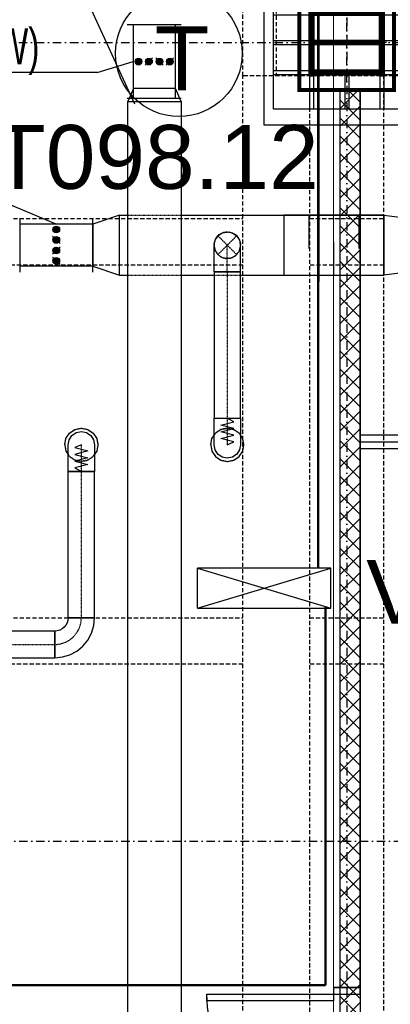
# Model space of a CAD drawing. Header units: centimetres. Extents: x -10729 to 144862, y -4437 to 43656.
# Tile 120 of 148: x 12014 to 12293, y 7877 to 8617. Entities that reach past the tile are written whole.
import ezdxf

# ---------------------------------------------------------------- set-up
doc = ezdxf.new("R2010")
doc.units = ezdxf.units.CM
doc.header["$LTSCALE"] = 0.1
for name, pattern in [('CADVENT_CENTERLINE', [9.9, 7.4, -1, 0.5, -1]), ('CADVENT_HIDDEN', [0.8, 0.25, -0.55]), ('Kondygnacja  -0_5$0$HIDDEN', [9.525, 6.35, -3.175]), ('Kondygnacja  -0_5$0$HIDDEN2', [4.7625, 3.175, -1.5875]), ('Osie rzutów$0$DASHDOT2', [12.7, 6.35, -3.175, 0, -3.175])]:
    doc.linetypes.add(name, pattern=pattern)
for name, color, linetype, lineweight in [('AU Odnośnik', 131, 'Continuous', 25), ('AU Osprzęt Siemens', 5, 'Continuous', 30), ('AU Sieć LON', 1, 'Continuous', 50), ('Kondygnacja  -0_5$0$ARCH_WIDOK', 8, 'Continuous', 13)]:
    doc.layers.add(name, color=color, linetype=linetype, lineweight=lineweight)
for name, color, linetype in [('AU Szafki Klimakonwektorów', 183, 'Continuous'), ('bgde-nawiewCEN', 7, 'Continuous'), ('bgde-nawiewDETAILS', 1, 'Continuous'), ('bgde-nawiewEXP', 1, 'Continuous'), ('bgde-nawiewHIDDEN', 1, 'Continuous'), ('bgde-wywiewEXP', 5, 'Continuous'), ('bgde_redukcja', 3, 'Continuous'), ('bgde_tlumik', 6, 'Continuous'), ('bgde_VAV', 4, 'Continuous'), ('Kondygnacja  -0_5$0$ARCH_GK', 8, 'Continuous'), ('Kondygnacja  -0_5$0$ARCH_KONSTR_POWYŻEJ RZUTU', 8, 'Kondygnacja  -0_5$0$HIDDEN'), ('Kondygnacja  -0_5$0$ARCH_KONSTR_POWYŻEJ RZUTU_IST', 8, 'Kondygnacja  -0_5$0$HIDDEN2'), ('Kondygnacja  -0_5$0$ARCH_OKŁADZINA', 8, 'Continuous'), ('Kondygnacja  -0_5$0$ARCH_SŁUPY', 8, 'Continuous'), ('Kondygnacja -1$0$ARCH_GK', 8, 'Continuous'), ('Kondygnacja -1$0$ARCH_MUROWANE', 8, 'Continuous'), ('Kondygnacja -1$0$ARCH_SZYNY', 8, 'Continuous'), ('Kondygnacja -1$0$ARCH_ŚLUSARKA_DRZWI', 8, 'Continuous'), ('Osie rzutów$0$ARCH_INFO_OSIE_IST', 8, 'Osie rzutów$0$DASHDOT2'), ('Osie rzutów$0$ARCH_INFO_OSIE_OPISY_IST', 8, 'Continuous')]:
    doc.layers.add(name, color=color, linetype=linetype)
doc.layers.add('Kondygnacja  -0_5$0$ARCH_KONSTRUKCJA_NIEWIDOCZNA', color=8, linetype='Continuous', plot=False)
doc.styles.add('Arial', font='ARIAL.TTF')
doc.styles.add('Kondygnacja -1$0$Standard', font='txt')
doc.linetypes.add('Kondygnacja -1$0$SZYNA_LINE', pattern='A,12.7,-7.75,["SZYNA",Kondygnacja -1$0$Standard,S=2.54,R=0,X=-5.95,Y=-1.27],-7.75', length=28.2)
pattern_1 = [(45, (-1133.3117, -3177.9858), (-0.6735192, 0.6735192), [])]

# ---------------------------------------------------------------- blocks, each defined once
blk = doc.blocks.new('Osie rzutów')
at = {"layer": 'Osie rzutów$0$ARCH_INFO_OSIE_IST', "ltscale": 10}
for p, q in [((12260, 12510), (12260, 4623.26)), ((12260, 8570), (12260, 8630)), ((4436.04, 8600), (15156.54, 8600)), ((12290, 8600), (12230, 8600)), ((4436.24, 8000), (15156.54, 8000))]:
    blk.add_line(p, q, dxfattribs=at)
blk = doc.blocks.new('Kondygnacja  -0_5$0$słup_kwadrat')
at = {"layer": 'Kondygnacja  -0_5$0$ARCH_SŁUPY', "lineweight": 40}
h = blk.add_hatch(dxfattribs=at)
h.set_pattern_fill('ANSI31', color=256, scale=0.3, style=0)
h.set_pattern_definition(pattern_1)
h.paths.add_polyline_path([(36, 34), (39, 34), (39, 84), (36, 84)])
h = blk.add_hatch(dxfattribs=at)
h.set_pattern_fill('ANSI31', color=256, scale=0.3, style=0)
h.set_pattern_definition(pattern_1)
h.paths.add_polyline_path([(89, 80), (89, 83), (39, 83), (39, 80)])
h = blk.add_hatch(dxfattribs=at)
h.set_pattern_fill('ANSI31', color=256, scale=0.3, style=0)
h.set_pattern_definition(pattern_1)
h.paths.add_polyline_path([(89, 34), (92, 34), (92, 84), (89, 84)])
h = blk.add_hatch(dxfattribs=at)
h.set_pattern_fill('ANSI31', color=256, scale=0.3, style=0)
h.set_pattern_definition(pattern_1)
h.paths.add_polyline_path([(89, 57.5), (89, 60.5), (39, 60.5), (39, 57.5)])
h = blk.add_hatch(dxfattribs=at)
h.set_pattern_fill('ANSI31', color=256, scale=0.3, style=0)
h.set_pattern_definition(pattern_1)
h.paths.add_polyline_path([(89, 35), (89, 38), (39, 38), (39, 35)])
at = {"layer": 'Kondygnacja  -0_5$0$ARCH_KONSTRUKCJA_NIEWIDOCZNA'}
blk.add_lwpolyline([(119, 109), (119, 9), (9, 9), (9, 109)], close=True, dxfattribs=at)
for points in [[(36, 109), (36, 84)], [(39, 109), (39, 84)], [(62.5, 109), (62.5, 83)], [(65.5, 109), (65.5, 83)], [(89, 109), (89, 84)], [(92, 109), (92, 84)], [(9, 83), (36, 83)], [(92, 83), (119, 83)], [(9, 80), (36, 80)], [(92, 80), (119, 80)], [(9, 60.5), (36, 60.5)], [(92, 60.5), (119, 60.5)], [(9, 57.5), (36, 57.5)], [(92, 57.5), (119, 57.5)], [(9, 38), (36, 38)], [(92, 38), (119, 38)], [(9, 35), (36, 35)], [(36, 34), (36, 9)], [(39, 34), (39, 9)], [(62.5, 35), (62.5, 9)], [(65.49, 35), (65.49, 9)], [(89, 34), (89, 9)], [(92, 35), (119, 35)], [(92, 34), (92, 9)]]:
    blk.add_lwpolyline(points, dxfattribs=at)
at = {"layer": 'Kondygnacja  -0_5$0$ARCH_OKŁADZINA'}
blk.add_lwpolyline([(2, 121), (126, 121), (126, -3), (2, -3)], close=True, dxfattribs=at)
at = {"layer": 'Kondygnacja  -0_5$0$ARCH_SŁUPY', "lineweight": 40}
for p, q in [((39, 60.5), (89, 60.5)), ((89, 57.5), (39, 57.5))]:
    blk.add_line(p, q, dxfattribs=at)
at = {"layer": 'Kondygnacja  -0_5$0$ARCH_SŁUPY', "lineweight": 50, "const_width": 3}
blk.add_lwpolyline([(28.5, 94.5), (99.5, 94.5), (99.5, 23.5), (28.5, 23.5)], close=True, dxfattribs=at)
at = {"layer": 'Kondygnacja  -0_5$0$ARCH_SŁUPY', "lineweight": 40}
for points in [[(36, 84), (39, 84), (39, 34), (36, 34)], [(89, 84), (92, 84), (92, 34), (89, 34)]]:
    blk.add_lwpolyline(points, close=True, dxfattribs=at)
for points in [[(89, 83), (39, 83)], [(39, 80), (89, 80)], [(89, 38), (39, 38)], [(39, 35), (89, 35)]]:
    blk.add_lwpolyline(points, dxfattribs=at)
blk = doc.blocks.new('Kondygnacja  -0_5$0$konstrukcja istniejąca -0.5')
at = {"layer": 'Kondygnacja  -0_5$0$ARCH_KONSTR_POWYŻEJ RZUTU_IST', "ltscale": 10}
for points in [[(12338, 8575), (12182, 8575), (12182, 8625), (12338, 8625), (12338, 8575)], [(12182, 7425), (12182, 8575)], [(12232, 8575), (12232, 7425)], [(12288, 7425), (12288, 8575)], [(11138, 8167.89), (12182, 8167.89)], [(12232, 8167.89), (12288, 8167.89)], [(12182, 8132.89), (11138, 8132.89)], [(12288, 8132.89), (12232, 8132.89)]]:
    blk.add_lwpolyline(points, dxfattribs=at)
at = {"layer": 'Kondygnacja  -0_5$0$ARCH_KONSTR_POWYŻEJ RZUTU_IST', "ltscale": 10, "elevation": 0}
for points in [[(12207, 8625), (12207, 8575)], [(11138, 8467.89), (12182, 8467.89)], [(12232, 8467.89), (12288, 8467.89)], [(12182, 8432.89), (11138, 8432.89)], [(12288, 8432.89), (12232, 8432.89)]]:
    blk.add_lwpolyline(points, dxfattribs=at)
blk = doc.blocks.new('315')
at = {"layer": 'bgde_VAV', "color": 3, "linetype": 'Continuous', "lineweight": -2}
for p, q in [((-3942.4, 66705.7), (-3942.4, 66660.7)), ((-3392.4, 66661.5), (-3392.4, 66706.5)), ((-3942.4, 66660.7), (-3942.4, 66345.7)), ((-3392.4, 66346.5), (-3392.4, 66661.5)), ((-3942.4, 66345.7), (-3942.4, 66300.7)), ((-3392.4, 66301.5), (-3392.4, 66346.5))]:
    blk.add_line(p, q, dxfattribs=at)
at = {"layer": 'bgde_VAV', "color": 3, "linetype": 'ByBlock', "lineweight": -2}
for p, q in [((-3942.4, 66661.5), (-3392.4, 66661.5)), ((-3942.4, 66346.5), (-3392.4, 66346.5))]:
    blk.add_line(p, q, dxfattribs=at)
at = {"layer": 'bgde_VAV', "color": 3, "linetype": 'Continuous', "lineweight": -3}
for p, q in [((-3695.2, 66650), (-3639.6, 66594.3)), ((-3667.4, 66622.1), (-3692.6, 66622.1)), ((-3667.4, 66622.1), (-3691.4, 66629.9)), ((-3667.4, 66622.1), (-3691.4, 66614.3)), ((-3667.4, 66622.1), (-3687.8, 66636.9)), ((-3667.4, 66622.1), (-3687.8, 66607.3)), ((-3667.4, 66622.1), (-3682.2, 66642.5)), ((-3667.4, 66622.1), (-3682.2, 66601.7)), ((-3667.4, 66622.1), (-3675.2, 66646.1)), ((-3667.4, 66622.1), (-3675.2, 66598.1)), ((-3667.4, 66622.1), (-3667.4, 66647.3)), ((-3667.4, 66622.1), (-3659.6, 66646.1)), ((-3667.4, 66622.1), (-3652.6, 66642.5)), ((-3667.4, 66622.1), (-3647, 66636.9)), ((-3667.4, 66622.1), (-3643.4, 66629.9)), ((-3667.4, 66622.1), (-3642.2, 66622.1)), ((-3667.4, 66622.1), (-3643.4, 66614.3)), ((-3667.4, 66622.1), (-3647, 66607.3)), ((-3667.4, 66622.1), (-3652.6, 66601.7)), ((-3667.4, 66622.1), (-3659.6, 66598.1)), ((-3667.4, 66622.1), (-3667.4, 66596.9)), ((-3639.6, 66571.2), (-3695.2, 66515.5)), ((-3667.4, 66543.4), (-3692.6, 66543.4)), ((-3667.4, 66543.4), (-3691.4, 66551.1)), ((-3667.4, 66543.4), (-3691.4, 66535.6)), ((-3667.4, 66543.4), (-3687.8, 66558.2)), ((-3667.4, 66543.4), (-3687.8, 66528.5)), ((-3667.4, 66543.4), (-3682.2, 66563.7)), ((-3667.4, 66543.4), (-3682.2, 66523)), ((-3667.4, 66543.4), (-3675.2, 66567.3)), ((-3667.4, 66543.4), (-3675.2, 66519.4)), ((-3667.4, 66543.4), (-3667.4, 66568.6)), ((-3667.4, 66543.4), (-3659.6, 66567.3)), ((-3667.4, 66543.4), (-3652.6, 66563.7)), ((-3667.4, 66543.4), (-3647, 66558.2)), ((-3667.4, 66543.4), (-3643.4, 66551.1)), ((-3667.4, 66543.4), (-3642.2, 66543.4)), ((-3667.4, 66543.4), (-3643.4, 66535.6)), ((-3667.4, 66543.4), (-3647, 66528.5)), ((-3667.4, 66543.4), (-3652.6, 66523)), ((-3667.4, 66543.4), (-3659.6, 66519.4)), ((-3667.4, 66543.4), (-3667.4, 66518.2)), ((-3695.2, 66492.5), (-3639.6, 66436.8)), ((-3667.4, 66464.6), (-3692.6, 66464.6)), ((-3667.4, 66464.6), (-3691.4, 66472.4)), ((-3667.4, 66464.6), (-3691.4, 66456.8)), ((-3667.4, 66464.6), (-3687.8, 66479.4)), ((-3667.4, 66464.6), (-3687.8, 66449.8)), ((-3667.4, 66464.6), (-3682.2, 66485)), ((-3667.4, 66464.6), (-3682.2, 66444.2)), ((-3667.4, 66464.6), (-3675.2, 66488.6)), ((-3667.4, 66464.6), (-3675.2, 66440.6)), ((-3667.4, 66464.6), (-3667.4, 66489.8)), ((-3667.4, 66464.6), (-3659.6, 66488.6)), ((-3667.4, 66464.6), (-3652.6, 66485)), ((-3667.4, 66464.6), (-3647, 66479.4)), ((-3667.4, 66464.6), (-3643.4, 66472.4)), ((-3667.4, 66464.6), (-3642.2, 66464.6)), ((-3667.4, 66464.6), (-3643.4, 66456.8)), ((-3667.4, 66464.6), (-3647, 66449.8)), ((-3667.4, 66464.6), (-3652.6, 66444.2)), ((-3667.4, 66464.6), (-3659.6, 66440.6)), ((-3667.4, 66464.6), (-3667.4, 66439.4)), ((-3667.4, 66385.9), (-3692.6, 66385.9)), ((-3667.4, 66385.9), (-3691.4, 66393.6)), ((-3667.4, 66385.9), (-3691.4, 66378.1)), ((-3667.4, 66385.9), (-3687.8, 66400.7)), ((-3667.4, 66385.9), (-3687.8, 66371)), ((-3667.4, 66385.9), (-3682.2, 66406.2)), ((-3667.4, 66385.9), (-3682.2, 66365.5)), ((-3667.4, 66385.9), (-3675.2, 66409.8)), ((-3667.4, 66385.9), (-3675.2, 66361.9)), ((-3667.4, 66385.9), (-3667.4, 66411.1)), ((-3667.4, 66385.9), (-3659.6, 66409.8)), ((-3667.4, 66385.9), (-3652.6, 66406.2)), ((-3667.4, 66385.9), (-3647, 66400.7)), ((-3667.4, 66385.9), (-3643.4, 66393.6)), ((-3667.4, 66385.9), (-3642.2, 66385.9)), ((-3667.4, 66385.9), (-3643.4, 66378.1)), ((-3667.4, 66385.9), (-3647, 66371)), ((-3667.4, 66385.9), (-3652.6, 66365.5)), ((-3667.4, 66385.9), (-3659.6, 66361.9)), ((-3667.4, 66385.9), (-3667.4, 66360.7))]:
    blk.add_line(p, q, dxfattribs=at)
for centre in [(-3667.4, 66622.1), (-3667.4, 66543.4), (-3667.4, 66464.6), (-3667.4, 66385.9)]:
    blk.add_ellipse(centre, major_axis=(0, 25.2), ratio=1, start_param=-1.570796, end_param=4.712389, dxfattribs=at)
blk = doc.blocks.new('t49')
at = {"layer": 'bgde_tlumik'}
for p, q in [((1122.5, 39721, 110), (1122.5, 39471, 110)), ((1497.5, 39721, 110), (1497.5, 39471, 110)), ((1310, 39271, 110), (1310, 39521, 110))]:
    blk.add_line(p, q, dxfattribs=at)
blk.add_lwpolyline([(1685.1, 39721), (935.1, 39721), (935.1, 39271), (1685.1, 39271)], close=True, dxfattribs=at)

msp = doc.modelspace()

# ---------------------------------------------------------------- hatches: boundary and pattern name
at = {"layer": 'Kondygnacja -1$0$ARCH_MUROWANE', "linetype": 'Continuous', "lineweight": -3}
h = msp.add_hatch(dxfattribs=at)
h.set_pattern_fill('ANSI37', color=256, scale=3, style=0)
h.paths.add_polyline_path([(12270, 7435.5), (12255, 7435.5), (12255, 8564.5), (12270, 8564.5)])

# ---------------------------------------------------------------- linework, layer by layer
at = {"layer": 'AU Odnośnik'}
msp.add_line((12100.754, 8553.749), (11698.226, 9434.761), dxfattribs=at)
at = {"layer": 'AU Osprzęt Siemens'}
msp.add_circle((12133.94, 8591.995), 47.533, dxfattribs=at)
at = {"layer": 'AU Sieć LON', "color": 1}
for p, q in [((12238.525, 8205.137), (12238.525, 9537.446)), ((12238.525, 8205.137), (12239.765, 9536.927)), ((12244.081, 8176.239), (12244.081, 7891.695)), ((12244.081, 7891.695), (11718.261, 7891.695)), ((12244.081, 7891.695), (11719.5, 7891.176))]:
    msp.add_line(p, q, dxfattribs=at)
at = {"layer": 'AU Szafki Klimakonwektorów'}
for p, q in [((12248.019, 8205.137), (12148.019, 8205.137)), ((12148.019, 8175.137), (12248.019, 8205.137)), ((12148.019, 8205.137), (12248.019, 8175.137)), ((12248.019, 8205.137), (12148.019, 8205.137)), ((12148.019, 8175.137), (12248.019, 8205.137)), ((12148.019, 8205.137), (12248.019, 8175.137)), ((12148.019, 8175.137), (12148.019, 8205.137)), ((12248.019, 8175.137), (12248.019, 8205.137)), ((12148.019, 8175.137), (12248.019, 8175.137)), ((12148.019, 8175.137), (12248.019, 8175.137))]:
    msp.add_line(p, q, dxfattribs=at)
at = {"layer": 'bgde-nawiewCEN', "linetype": 'CADVENT_CENTERLINE', "ltscale": 0.06}
for p, q in [((12170.301, 8427.809), (12170.301, 8447.809)), ((12170.301, 8427.803), (12170.301, 8317.811)), ((12170.301, 8317.811), (12170.301, 8315.942)), ((12170.301, 8315.942), (12170.301, 8310.831)), ((12170.301, 8310.831), (12170.301, 8308.051)), ((12170.301, 8308.051), (12170.301, 8305.699)), ((12170.301, 8305.699), (12170.301, 8303.737)), ((12170.301, 8303.737), (12170.301, 8302.131)), ((12170.301, 8302.131), (12170.301, 8300.846)), ((12060.621, 8297.764), (12060.621, 8297.811)), ((12060.621, 8297.651), (12060.621, 8297.764)), ((12060.621, 8297.432), (12060.621, 8297.651)), ((12060.621, 8297.071), (12060.621, 8297.432)), ((12060.621, 8296.531), (12060.621, 8297.071)), ((12060.621, 8295.779), (12060.621, 8296.531)), ((12060.621, 8294.777), (12060.621, 8295.779)), ((12060.621, 8293.491), (12060.621, 8294.777)), ((12170.301, 8300.846), (12170.301, 8299.844)), ((12170.301, 8299.844), (12170.301, 8299.091)), ((12170.301, 8299.091), (12170.301, 8298.552)), ((12170.301, 8298.552), (12170.301, 8298.191)), ((12170.301, 8298.191), (12170.301, 8297.971)), ((12170.301, 8297.971), (12170.301, 8297.859)), ((12170.301, 8297.859), (12170.301, 8297.811)), ((12060.621, 8291.886), (12060.621, 8293.491)), ((12060.621, 8289.924), (12060.621, 8291.886)), ((12060.621, 8287.571), (12060.621, 8289.924)), ((12060.621, 8284.792), (12060.621, 8287.571)), ((12060.621, 8279.681), (12060.621, 8284.792)), ((12060.621, 8277.811), (12060.621, 8279.681)), ((12060.621, 8167.774), (12060.621, 8277.811)), ((11786.396, 8147.774), (12040.621, 8147.774))]:
    msp.add_line(p, q, dxfattribs=at)
msp.add_arc((12040.621, 8167.774), 20, 270, 0, dxfattribs=at)
at = {"layer": 'bgde-nawiewDETAILS', "linetype": 'CADVENT_HIDDEN'}
for p, q in [((12163.23, 8440.738), (12177.372, 8454.88)), ((12163.23, 8454.88), (12177.372, 8440.738))]:
    msp.add_line(p, q, dxfattribs=at)
at = {"layer": 'bgde-nawiewEXP', "linetype": 'Continuous', "elevation": 11}
for points in [[(12069.31, 8432.059), (12089.31, 8425.309), (12089.31, 8470.309), (12069.31, 8463.559)], [(12307.801, 8427.809), (12287.801, 8425.309), (12287.801, 8470.309), (12307.801, 8467.809)]]:
    msp.add_lwpolyline(points, close=True, dxfattribs=at)
at = {"layer": 'bgde-nawiewEXP', "linetype": 'Continuous'}
for points in [[(12089.308, 8470.308), (12095.351, 8470.308)], [(12135.351, 8470.308), (12287.801, 8470.309), (12287.801, 8425.309), (12287.801, 8425.309), (12287.801, 8425.309), (12287.801, 8470.309), (12287.801, 8470.309), (12287.801, 8425.309), (12287.801, 8425.309)], [(12163.23, 8454.88), (12166.474, 8457.048), (12170.301, 8457.809), (12168.252, 8457.402)], [(12163.23, 8454.88), (12166.474, 8457.048), (12167.416, 8457.235)], [(12163.589, 8455.029), (12164.223, 8455.75), (12167.725, 8457.472), (12169.81, 8457.606)], [(12170.301, 8457.809), (12174.128, 8457.048), (12174.926, 8456.514)], [(12170.301, 8457.809), (12174.128, 8457.048), (12177.372, 8454.88), (12175.635, 8456.041)], [(12170.66, 8457.66), (12171.619, 8457.722), (12175.312, 8456.463), (12176.881, 8455.084)], [(12160.301, 8447.809), (12161.062, 8451.636), (12163.23, 8454.88), (12162.069, 8453.143)], [(12160.301, 8427.809), (12160.301, 8447.809), (12161.062, 8451.636), (12161.596, 8452.435)], [(12160.301, 8427.809), (12180.301, 8427.809), (12180.301, 8447.809), (12179.893, 8449.858)], [(12160.388, 8449.127), (12161.647, 8452.82), (12163.026, 8454.389)], [(12177.372, 8454.88), (12179.54, 8451.636), (12179.727, 8450.694)], [(12177.372, 8454.88), (12179.54, 8451.636), (12180.301, 8447.809)], [(12177.521, 8454.521), (12178.242, 8453.887), (12179.964, 8450.385), (12180.097, 8448.3)], [(12160.388, 8449.127), (12160.45, 8448.168)], [(12089.31, 8425.308), (12095.351, 8425.308)], [(12135.351, 8425.308), (12160.301, 8425.308)], [(12180.301, 8425.309), (12287.801, 8425.309)], [(12048.121, 8297.811), (12049.072, 8302.595), (12051.782, 8306.65), (12055.837, 8309.36), (12060.621, 8310.311), (12065.404, 8309.36), (12069.46, 8306.65), (12072.169, 8302.595), (12073.121, 8297.811), (12072.169, 8293.028), (12070.621, 8290.71)], [(12050.621, 8167.774), (12070.621, 8167.774), (12070.621, 8277.811), (12050.621, 8277.811), (12050.621, 8297.811), (12051.382, 8301.638), (12053.55, 8304.883), (12056.794, 8307.05), (12060.621, 8307.811), (12064.448, 8307.05), (12067.692, 8304.883), (12069.86, 8301.638), (12070.621, 8297.811), (12070.621, 8277.811), (12069.86, 8277.811)], [(12157.801, 8297.811), (12158.752, 8293.028), (12161.462, 8288.973), (12165.517, 8286.263), (12170.301, 8285.311), (12175.084, 8286.263), (12179.14, 8288.973), (12181.849, 8293.028), (12182.801, 8297.811), (12181.849, 8302.595), (12180.301, 8304.913)], [(12157.801, 8297.811), (12158.752, 8302.595), (12160.301, 8304.913)], [(12048.121, 8297.811), (12049.072, 8293.028), (12050.621, 8290.71)], [(12050.621, 8167.774), (12050.621, 8277.811), (12064.448, 8277.811)], [(12064.448, 8277.811), (12060.621, 8277.811)], [(12064.448, 8277.811), (12069.86, 8277.811)]]:
    msp.add_lwpolyline(points, dxfattribs=at)
for points in [[(12160.301, 8317.811), (12180.301, 8317.811), (12180.301, 8427.803), (12160.301, 8427.803)], [(12160.301, 8297.811), (12160.301, 8317.811), (12180.301, 8317.811), (12180.301, 8297.811), (12179.54, 8293.985), (12177.372, 8290.74), (12174.128, 8288.573), (12170.301, 8287.811), (12166.474, 8288.573), (12163.23, 8290.74), (12161.062, 8293.985)], [(12040.621, 8137.774), (12046.474, 8138.351), (12052.101, 8140.058), (12057.288, 8142.83), (12061.834, 8146.561), (12065.565, 8151.107), (12068.337, 8156.294), (12070.044, 8161.922), (12070.621, 8167.774), (12050.621, 8167.774), (12050.429, 8165.823), (12049.86, 8163.947), (12048.936, 8162.219), (12047.692, 8160.703), (12046.177, 8159.46), (12044.448, 8158.535), (12042.572, 8157.966), (12040.621, 8157.774), (12040.621, 8138.535)], [(11786.396, 8137.774), (12040.621, 8137.774), (12040.621, 8157.774), (11786.396, 8157.774), (11786.396, 8138.535)]]:
    msp.add_lwpolyline(points, close=True, dxfattribs=at)
at = {"layer": 'bgde-nawiewEXP'}
for points in [[(12170.301, 8297.811), (12175.301, 8299.941), (12165.301, 8302.477), (12175.301, 8304.999), (12165.301, 8307.528), (12175.301, 8310.081), (12165.301, 8312.617), (12175.301, 8315.163), (12170.301, 8317.811)], [(12060.621, 8297.811), (12055.621, 8295.682), (12065.621, 8293.146), (12055.621, 8290.623), (12065.621, 8288.095), (12055.621, 8285.542), (12065.621, 8283.006), (12055.621, 8280.46), (12060.621, 8277.811)]]:
    msp.add_lwpolyline(points, dxfattribs=at)
at = {"layer": 'bgde-nawiewHIDDEN', "linetype": 'CADVENT_HIDDEN'}
for points in [[(12095.351, 8470.308), (12135.351, 8470.308)], [(12167.416, 8457.235), (12168.252, 8457.402)], [(12169.81, 8457.606), (12170.66, 8457.66)], [(12161.596, 8452.435), (12162.069, 8453.143)], [(12163.026, 8454.389), (12163.589, 8455.029)], [(12174.926, 8456.514), (12175.635, 8456.041)], [(12176.881, 8455.084), (12177.521, 8454.521)], [(12179.727, 8450.694), (12179.893, 8449.858)], [(12160.301, 8447.809), (12161.062, 8443.982), (12163.23, 8440.738), (12166.474, 8438.57), (12170.301, 8437.809), (12174.128, 8438.57), (12177.372, 8440.738), (12179.54, 8443.982), (12180.301, 8447.809)], [(12160.45, 8448.168), (12160.638, 8445.233), (12162.36, 8441.732), (12165.29, 8439.155), (12168.983, 8437.896), (12172.877, 8438.147), (12176.378, 8439.868), (12178.955, 8442.798), (12180.214, 8446.491), (12180.097, 8448.3)], [(12095.351, 8425.308), (12135.351, 8425.308)], [(12160.301, 8425.308), (12180.301, 8425.309)], [(12048.121, 8297.811), (12049.072, 8302.595), (12051.782, 8306.65), (12055.837, 8309.36), (12060.621, 8310.311), (12065.404, 8309.36), (12069.46, 8306.65), (12072.169, 8302.595), (12073.121, 8297.811), (12072.169, 8293.028), (12069.46, 8288.973), (12065.404, 8286.263), (12060.621, 8285.311), (12055.837, 8286.263), (12051.782, 8288.973), (12055.837, 8286.263), (12060.621, 8285.311), (12065.404, 8286.263), (12069.46, 8288.973), (12070.621, 8290.71)], [(12157.801, 8297.811), (12158.752, 8293.028), (12161.462, 8288.973), (12165.517, 8286.263), (12170.301, 8285.311), (12175.084, 8286.263), (12179.14, 8288.973), (12181.849, 8293.028), (12182.801, 8297.811), (12181.849, 8302.595), (12179.14, 8306.65), (12175.084, 8309.36), (12170.301, 8310.311), (12165.517, 8309.36), (12161.462, 8306.65), (12160.301, 8304.913)], [(12157.801, 8297.811), (12158.752, 8302.595), (12161.462, 8306.65), (12165.517, 8309.36), (12170.301, 8310.311), (12175.084, 8309.36), (12179.14, 8306.65), (12180.301, 8304.913)], [(12048.121, 8297.811), (12049.072, 8293.028), (12051.782, 8288.973), (12050.621, 8290.71)]]:
    msp.add_lwpolyline(points, dxfattribs=at)
at = {"layer": 'bgde-wywiewEXP', "linetype": 'Continuous'}
msp.add_line((12095.926, 8555.676), (12135.926, 8555.676), dxfattribs=at)
msp.add_lwpolyline([(12135.676, 8555.677), (12131.426, 8565.677), (12099.926, 8565.677), (12095.676, 8555.677)], close=True, dxfattribs=at)
msp.add_lwpolyline([(12135.676, 8555.677), (12135.676, 7827.1), (12095.676, 7827.1), (12095.676, 7759.6), (12135.676, 7759.6), (12135.676, 7827.1), (12095.676, 7827.1), (12095.676, 8555.677)], dxfattribs=at)
at = {"layer": 'bgde_VAV'}
for p, q in [((12072.444, 8577.458, 2.142), (12099.601, 8585.784)), ((12072.444, 8577.458, 2.142), (11965.126, 8577.458, 2.142)), ((12041.811, 8463.559), (11826.666, 8553.644))]:
    msp.add_line(p, q, dxfattribs=at)
at = {"layer": 'Kondygnacja  -0_5$0$ARCH_GK', "linetype": 'Continuous', "lineweight": -3}
for p, q in [((13475, 8305), (12270, 8305)), ((12270, 8295), (13475, 8295))]:
    msp.add_line(p, q, dxfattribs=at)
at = {"layer": 'Kondygnacja  -0_5$0$ARCH_WIDOK'}
msp.add_line((12250, 8564.5), (12250, 7890), dxfattribs=at)
msp.add_lwpolyline([(12250, 9514.017), (12250, 7694.017)], dxfattribs=at)
at = {"layer": 'Kondygnacja -1$0$ARCH_GK', "linetype": 'Continuous', "lineweight": -3}
for p, q in [((12270, 7890), (12270, 8564.5)), ((12250, 7890), (12270, 7890))]:
    msp.add_line(p, q, dxfattribs=at)
msp.add_lwpolyline([(12270, 7435.5), (12255, 7435.5), (12255, 8564.5), (12270, 8564.5), (12270, 7435.5)], dxfattribs=at)
at = {"layer": 'Kondygnacja -1$0$ARCH_SZYNY', "linetype": 'Kondygnacja -1$0$SZYNA_LINE', "ltscale": 2.5, "const_width": 1}
msp.add_lwpolyline([(13509, 8300), (12270, 8300)], dxfattribs=at)
at = {"layer": 'Kondygnacja -1$0$ARCH_ŚLUSARKA_DRZWI', "linetype": 'Continuous', "lineweight": -3}
for points in [[(12270, 7885), (12270, 7890), (12250, 7890), (12250, 7885)], [(12250, 7885), (12250, 7880), (12155, 7880), (12155, 7885)]]:
    msp.add_lwpolyline(points, close=True, dxfattribs=at)
at = {"layer": 'Kondygnacja -1$0$ARCH_ŚLUSARKA_DRZWI', "linetype": 'Continuous', "lineweight": -3, "extrusion": (0, 0, -1)}
msp.add_arc((-12250, 7885), 95, 270, 0, dxfattribs=at)

# ---------------------------------------------------------------- block references
at = {"layer": 'bgde_redukcja', "yscale": 0.09999999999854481, "zscale": 0.1}
for p, xscale, rotation in [((5464.953, 8219.044), 0.09999999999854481, 270), ((11675.071, 15098.207), 0.1000000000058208, 180)]:
    msp.add_blockref('315', p, dxfattribs=dict(at, xscale=xscale, rotation=rotation))
at = {"layer": 'bgde_tlumik', "xscale": 0.1000000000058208, "yscale": 0.09999999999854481, "zscale": 0.1}
msp.add_blockref('t49', (12119.304, 4498.207), dxfattribs=at)
at = {"layer": 'Kondygnacja  -0_5$0$ARCH_KONSTR_POWYŻEJ RZUTU'}
msp.add_blockref('Kondygnacja  -0_5$0$konstrukcja istniejąca -0.5', (0, 0), dxfattribs=at)
at = {"layer": 'Kondygnacja  -0_5$0$ARCH_SŁUPY'}
msp.add_blockref('Kondygnacja  -0_5$0$słup_kwadrat', (12196, 8541), dxfattribs=at)
at = {"layer": 'Osie rzutów$0$ARCH_INFO_OSIE_OPISY_IST'}
msp.add_blockref('Osie rzutów', (0, 0), dxfattribs=at)

# ---------------------------------------------------------------- texts
at = {"layer": 'AU Osprzęt Siemens', "char_height": 48, "width": 1074.22285, "attachment_point": 1, "style": 'Arial'}
for s, insert in [('T', (12115.789, 8612.25)), ('PCT098.12', (11899.801, 8538.125))]:
    msp.add_mtext(s, dxfattribs=dict(at, insert=insert))
at = {"layer": 'AU Szafki Klimakonwektorów', "insert": (12274.61, 8211.313), "char_height": 48, "width": 1074.22285, "attachment_point": 1, "style": 'Arial'}
msp.add_mtext('VAV-102', dxfattribs=at)
at = {"layer": 'bgde_VAV', "width": 0.7}
msp.add_text('VAV-1.41 (W)', height=27, dxfattribs=at).set_placement((11873.283, 8583.714, 291.213))

doc.saveas('drawing.dxf')
